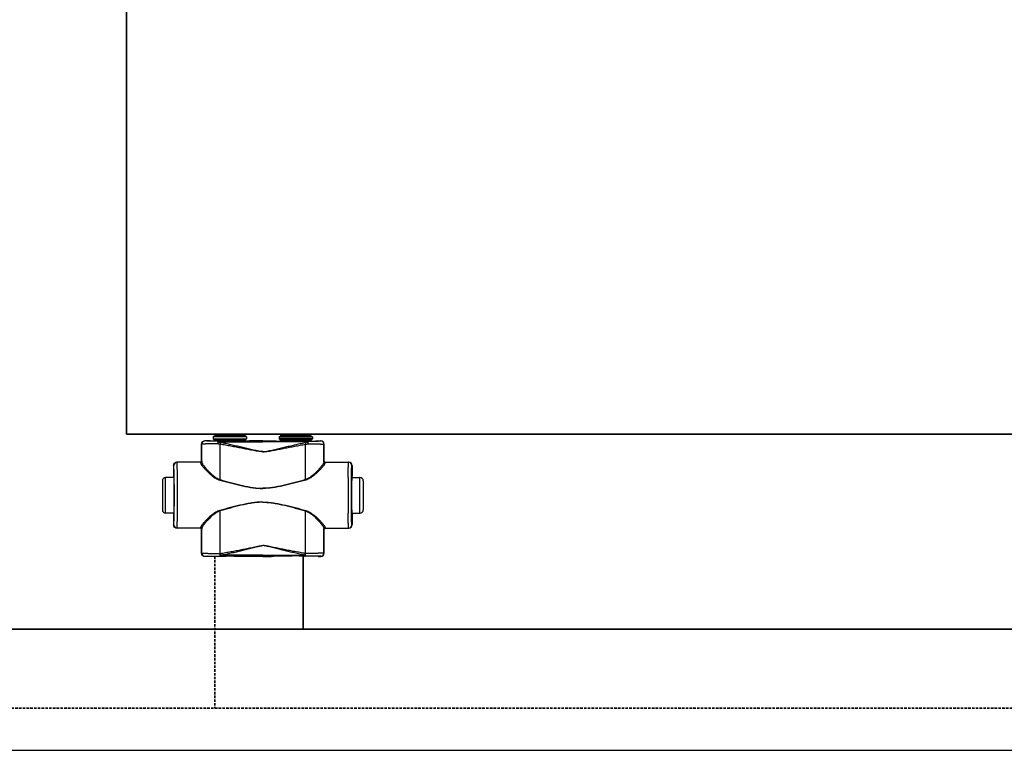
# Model space of a CAD drawing. Header units: millimetres. Extents: x -727 to 69715, y -15705 to 98123.
# Tile 218 of 256: x 48564 to 49311, y -15705 to -15151. Entities that reach past the tile are written whole.
import ezdxf

# ---------------------------------------------------------------- set-up
doc = ezdxf.new("R2010")
doc.units = ezdxf.units.MM
doc.linetypes.add('VERDECKT', pattern=[9.525, 6.35, -3.175])
for name, color, linetype, lineweight in [('UT_POTRUBI - PŘÍVOD', 1, 'Continuous', 35), ('UT_SCHÉMA_PŘÍVOD', 10, 'Continuous', 35), ('UT_SCHÉMA_ZPÁTEČKA', 172, 'VERDECKT', 35), ('UT_ZAŘÍZENÍ - OT', 3, 'Continuous', 35)]:
    doc.layers.add(name, color=color, linetype=linetype, lineweight=lineweight)

msp = doc.modelspace()

# ---------------------------------------------------------------- linework, layer by layer
at = {"color": 0, "linetype": 'Continuous'}
for p, q in [((48710.9, -15466.76), (48710.6, -15467.06)), ((48735.8, -15467.06), (48710.6, -15467.06)), ((48710.6, -15467.06), (48710.6, -15468.46)), ((48735.5, -15466.76), (48710.9, -15466.76)), ((48734.7, -15465.96), (48711.7, -15465.96)), ((48711.7, -15465.96), (48711.7, -15466.66)), ((48734.7, -15466.66), (48711.7, -15466.66)), ((48733.6, -15464.86), (48712.8, -15464.86)), ((48734.7, -15465.96), (48734.7, -15466.66)), ((48735.5, -15466.76), (48735.8, -15467.06)), ((48735.8, -15467.06), (48735.8, -15468.46)), ((48760.9, -15466.76), (48760.6, -15467.06)), ((48760.6, -15467.06), (48785.8, -15467.06)), ((48760.6, -15467.06), (48760.6, -15468.46)), ((48760.9, -15466.76), (48785.5, -15466.76)), ((48761.7, -15465.96), (48761.7, -15466.66)), ((48761.7, -15465.96), (48784.7, -15465.96)), ((48761.7, -15466.66), (48784.7, -15466.66)), ((48762.8, -15464.86), (48783.6, -15464.86)), ((48784.7, -15465.96), (48784.7, -15466.66)), ((48785.5, -15466.76), (48785.8, -15467.06)), ((48785.8, -15467.06), (48785.8, -15468.46)), ((48701.82, -15472.58), (48701.7, -15472.46)), ((48701.7, -15485.46), (48701.7, -15472.46)), ((48704.32, -15470.08), (48704.2, -15469.96)), ((48705.85, -15469.96), (48704.2, -15469.96)), ((48706.2, -15470.07), (48705.85, -15469.96)), ((48710.6, -15468.46), (48711.55, -15469.42)), ((48710.6, -15468.46), (48735.8, -15468.46)), ((48711.55, -15469.42), (48734.84, -15469.42)), ((48711.7, -15469.77), (48734.7, -15469.77)), ((48711.7, -15469.77), (48711.7, -15470.13)), ((48719.34, -15470.15), (48714.49, -15470.15)), ((48714.49, -15470.85), (48714.49, -15470.15)), ((48714.49, -15470.85), (48748.2, -15470.85)), ((48748.2, -15470.15), (48727.05, -15470.15)), ((48734.7, -15469.77), (48734.7, -15470.13)), ((48735.8, -15468.46), (48734.84, -15469.42)), ((48741.95, -15469.96), (48740.2, -15470.07)), ((48748.2, -15469.96), (48741.95, -15469.96)), ((48748.2, -15469.96), (48754.45, -15469.96)), ((48748.2, -15470.15), (48769.34, -15470.15)), ((48781.9, -15470.85), (48748.2, -15470.85)), ((48754.45, -15469.96), (48756.2, -15470.07)), ((48785.8, -15468.46), (48760.6, -15468.46)), ((48760.6, -15468.46), (48761.55, -15469.42)), ((48784.84, -15469.42), (48761.55, -15469.42)), ((48784.7, -15469.77), (48761.7, -15469.77)), ((48761.7, -15469.77), (48761.7, -15470.13)), ((48777.05, -15470.15), (48781.9, -15470.15)), ((48781.9, -15470.85), (48781.9, -15470.15)), ((48784.7, -15469.77), (48784.7, -15470.13)), ((48785.8, -15468.46), (48784.84, -15469.42)), ((48790.2, -15470.07), (48790.54, -15469.96)), ((48790.54, -15469.96), (48792.2, -15469.96)), ((48792.07, -15470.08), (48792.2, -15469.96)), ((48794.57, -15472.58), (48794.7, -15472.46)), ((48794.7, -15485.46), (48794.7, -15472.46)), ((48680.71, -15488.76), (48680.5, -15488.76)), ((48680.5, -15488.76), (48680.5, -15496.91)), ((48701, -15486.26), (48683, -15486.26)), ((48701.7, -15485.46), (48701.8, -15485.46)), ((48794.7, -15485.46), (48794.59, -15485.46)), ((48795.39, -15486.26), (48813.4, -15486.26)), ((48815.69, -15488.76), (48815.9, -15488.76)), ((48815.9, -15488.76), (48815.9, -15496.91)), ((48680.5, -15496.91), (48680.71, -15497.26)), ((48680.89, -15497.28), (48680.89, -15497.26)), ((48815.5, -15497.28), (48815.5, -15497.26)), ((48815.9, -15496.91), (48815.69, -15497.26)), ((48672, -15500.26), (48672, -15522.26)), ((48680.74, -15497.76), (48674.5, -15497.76)), ((48674.5, -15524.76), (48674.5, -15497.76)), ((48815.65, -15497.76), (48821.9, -15497.76)), ((48821.9, -15524.76), (48821.9, -15497.76)), ((48824.4, -15500.26), (48824.4, -15522.26)), ((48680.74, -15524.76), (48674.5, -15524.76)), ((48680.71, -15525.26), (48680.5, -15525.61)), ((48680.5, -15525.61), (48680.5, -15533.76)), ((48680.89, -15525.26), (48680.89, -15525.25)), ((48815.5, -15525.26), (48815.5, -15525.25)), ((48815.65, -15524.76), (48821.9, -15524.76)), ((48815.69, -15525.26), (48815.9, -15525.61)), ((48815.9, -15525.61), (48815.9, -15533.76)), ((48680.5, -15533.76), (48680.71, -15533.76)), ((48815.9, -15533.76), (48815.69, -15533.76)), ((48701, -15536.26), (48683, -15536.26)), ((48701.8, -15537.06), (48701.7, -15537.06)), ((48701.7, -15555.16), (48701.7, -15537.06)), ((48794.59, -15537.06), (48794.7, -15537.06)), ((48794.7, -15555.16), (48794.7, -15537.06)), ((48795.39, -15536.26), (48813.4, -15536.26)), ((48701.7, -15555.16), (48701.81, -15555.04)), ((48715.74, -15555.42), (48715.92, -15555.41)), ((48748.2, -15556.72), (48716.24, -15556.72)), ((48716.24, -15557.47), (48716.24, -15556.72)), ((48748.2, -15556.72), (48780.15, -15556.72)), ((48780.15, -15557.47), (48780.15, -15556.72)), ((48780.65, -15555.42), (48780.47, -15555.41)), ((48794.7, -15555.16), (48794.58, -15555.04)), ((48704.2, -15557.66), (48704.31, -15557.54)), ((48705.85, -15557.66), (48704.2, -15557.66)), ((48706.2, -15557.56), (48705.85, -15557.66)), ((48716.06, -15557.47), (48716.24, -15557.47)), ((48716.24, -15557.47), (48717.5, -15557.47)), ((48728.89, -15557.47), (48748.2, -15557.47)), ((48741.95, -15557.66), (48740.2, -15557.56)), ((48748.2, -15557.66), (48741.95, -15557.66)), ((48767.5, -15557.47), (48748.2, -15557.47)), ((48748.2, -15557.66), (48754.45, -15557.66)), ((48754.45, -15557.66), (48756.2, -15557.56)), ((48780.15, -15557.47), (48778.89, -15557.47)), ((48780.33, -15557.47), (48780.15, -15557.47)), ((48790.2, -15557.56), (48790.54, -15557.66)), ((48790.54, -15557.66), (48792.2, -15557.66)), ((48792.2, -15557.66), (48792.08, -15557.54))]:
    msp.add_line(p, q, dxfattribs=at)
msp.add_line((-727.45, -15704.69), (68024.28, -15704.69))
for centre, radius, start, end in [((48712.8, -15465.96), 1.1, 90, 180), ((48712.8, -15466.66), 1.1, 180, 185.21872), ((48733.6, -15465.96), 1.1, 0, 90), ((48733.6, -15466.66), 1.1, 354.78128, 0), ((48762.8, -15465.96), 1.1, 90, 180), ((48762.8, -15466.66), 1.1, 180, 185.21872), ((48783.6, -15465.96), 1.1, 0, 90), ((48783.6, -15466.66), 1.1, 354.78128, 0), ((48704.32, -15472.58), 2.5, 90.00246, 179.99754), ((48711.2, -15469.77), 0.5, 0, 45), ((48735.2, -15469.77), 0.5, 135, 180), ((48761.2, -15469.77), 0.5, 0, 45), ((48785.2, -15469.77), 0.5, 135, 180), ((48792.07, -15472.58), 2.5, 0.00246, 89.99754), ((48683.21, -15488.76), 2.5, 90.00225, 180.00111), ((48701, -15485.46), 0.8, 270.0036, 359.99724), ((48795.39, -15485.46), 0.8, 180.00276, 269.9964), ((48813.19, -15488.76), 2.5, 359.99889, 89.99775), ((48674.5, -15500.26), 2.5, 90, 180), ((46241.03, -15511.26), 2442.41, 359.68325, 0.31675), ((51255.36, -15511.26), 2442.41, 179.68325, 180.31675), ((48821.9, -15500.26), 2.5, 0, 90), ((48674.5, -15522.26), 2.5, 180, 270), ((48821.9, -15522.26), 2.5, 270, 0), ((48683.21, -15533.76), 2.5, 179.99889, 269.99775), ((48813.19, -15533.76), 2.5, 270.00225, 0.00111), ((48701, -15537.06), 0.8, 0.00276, 89.9964), ((48795.39, -15537.06), 0.8, 90.0036, 179.99724), ((48704.31, -15555.04), 2.5, 180.00246, 269.99754), ((48792.08, -15555.04), 2.5, 270.00246, 359.99754)]:
    msp.add_arc(centre, radius, start, end, dxfattribs=at)
at = {"color": 0, "linetype": 'Continuous', "extrusion": (0, 0, -1)}
for centre, major_axis, ratio, start_param, end_param in [((48704.2, -15472.46), (-1.77, 1.77), 0.999973, -0.785384, 0.785384), ((48723.2, -15470.07), (-17, 0), 0.005236, 4.941076, 6.283185), ((48723.2, -15470.07), (-17, 0), 0.005236, 3.141593, 4.483702), ((48683, -15488.76), (-2.5, 0), 0.999945, 0, 1.570796), ((48700.9, -15485.46), (-0.8, 0), 0.999986, -3.141593, -1.659157), ((48680.71, -15511.26), (0, 14), 0.010472, 0, 3.141593), ((48683, -15533.76), (-2.5, 0), 0.999945, -1.570796, 0), ((48700.9, -15537.06), (0.8, 0), 0.999986, -1.395381, 0), ((48704.2, -15555.16), (1.77, 1.77), 0.999973, -3.926977, -2.356208), ((48723.2, -15557.56), (-17, 0), 0.005236, 0, 1.229157), ((48723.2, -15557.56), (-17, 0), 0.005236, 1.912436, 3.141593)]:
    msp.add_ellipse(centre, major_axis=major_axis, ratio=ratio, start_param=start_param, end_param=end_param, dxfattribs=at)
at = {"color": 0, "linetype": 'Continuous'}
for centre, major_axis, ratio, start_param, end_param in [((48773.2, -15470.07), (17, 0), 0.005236, 3.141593, 4.483702), ((48773.2, -15470.07), (17, 0), 0.005236, 4.941076, 6.283185), ((48792.2, -15472.46), (1.77, 1.77), 0.999973, -0.785384, 0.785384), ((48795.5, -15485.46), (0.8, 0), 0.999986, -3.141593, -1.659157), ((48813.4, -15488.76), (2.5, 0), 0.999945, 0, 1.570796), ((48815.69, -15511.26), (0, 14), 0.010472, 0, 3.141593), ((48813.4, -15533.76), (2.5, 0), 0.999945, -1.570796, 0), ((48795.5, -15537.06), (-0.8, 0), 0.999986, -1.395381, 0), ((48792.2, -15555.16), (-1.77, 1.77), 0.999973, -3.926977, -2.356208), ((48773.2, -15557.56), (17, 0), 0.005236, 1.912436, 3.141593), ((48773.2, -15557.56), (17, 0), 0.005236, 0, 1.229157)]:
    msp.add_ellipse(centre, major_axis=major_axis, ratio=ratio, start_param=start_param, end_param=end_param, dxfattribs=at)
for points, knots in [([(48713.88, -15472.27), (48713.05, -15472.28), (48711.44, -15472.29), (48709.47, -15472.31), (48708.01, -15472.33), (48707, -15472.34), (48706.07, -15472.36), (48705.22, -15472.38), (48704.46, -15472.4), (48703.79, -15472.42), (48703.21, -15472.45), (48702.79, -15472.47), (48702.5, -15472.49), (48702.33, -15472.5), (48702.18, -15472.51), (48702.05, -15472.53), (48701.96, -15472.54), (48701.89, -15472.55), (48701.84, -15472.57), (48701.82, -15472.58), (48701.82, -15472.58)], [0, 0, 0, 0, 0.207034, 0.39928, 0.488214, 0.57154, 0.648707, 0.71921, 0.782588, 0.838437, 0.886403, 0.926186, 0.942933, 0.957549, 0.970012, 0.98031, 0.988432, 0.994377, 0.998178, 1, 1, 1, 1]), ([(48701.83, -15486), (48701.83, -15484.88), (48701.82, -15480.41), (48701.82, -15475.93), (48701.82, -15472.58)], [0, 0, 0, 0, 0.250733, 1, 1, 1, 1]), ([(48714.49, -15470.15), (48713.79, -15470.15), (48712.43, -15470.15), (48710.77, -15470.15), (48709.53, -15470.14), (48708.69, -15470.14), (48707.9, -15470.13), (48707.19, -15470.13), (48706.54, -15470.12), (48705.98, -15470.12), (48705.49, -15470.11), (48705.14, -15470.11), (48704.9, -15470.1), (48704.75, -15470.1), (48704.62, -15470.1), (48704.52, -15470.1), (48704.44, -15470.09), (48704.4, -15470.09), (48704.37, -15470.09), (48704.35, -15470.09), (48704.33, -15470.09), (48704.32, -15470.09), (48704.32, -15470.09), (48704.32, -15470.08)], [0, 0, 0, 0, 0.207653, 0.400343, 0.489423, 0.572844, 0.650059, 0.720565, 0.783909, 0.839692, 0.887568, 0.927242, 0.943927, 0.958477, 0.970869, 0.981088, 0.989117, 0.992306, 0.994945, 0.997032, 0.998568, 0.999554, 1, 1, 1, 1]), ([(48714.49, -15470.15), (48714.41, -15470.16), (48714.3, -15470.27), (48714.23, -15470.4), (48714.16, -15470.55), (48714.08, -15470.78), (48714.01, -15471.09), (48713.95, -15471.45), (48713.9, -15471.85), (48713.88, -15472.13), (48713.88, -15472.27)], [0, 0, 0, 0, 0.117156, 0.161001, 0.211236, 0.330442, 0.472834, 0.634922, 0.812344, 1, 1, 1, 1]), ([(48714.49, -15470.85), (48714.37, -15471.06), (48714.14, -15471.52), (48713.96, -15472.01), (48713.88, -15472.27)], [0, 0, 0, 0, 0.464895, 1, 1, 1, 1]), ([(48715.74, -15472.63), (48715.58, -15472.61), (48714.96, -15472.51), (48714.34, -15472.38), (48713.88, -15472.27)], [0, 0, 0, 0, 0.252579, 1, 1, 1, 1]), ([(48716.07, -15471.29), (48715.93, -15471.27), (48715.4, -15471.15), (48714.88, -15470.99), (48714.49, -15470.85)], [0, 0, 0, 0, 0.253704, 1, 1, 1, 1]), ([(48716.07, -15471.29), (48716, -15471.5), (48715.88, -15471.94), (48715.79, -15472.39), (48715.74, -15472.63)], [0, 0, 0, 0, 0.464569, 1, 1, 1, 1]), ([(48748.2, -15478.27), (48748.2, -15478.27), (48747.51, -15478.27), (48746.13, -15478.19), (48744.08, -15477.91), (48742.04, -15477.56), (48739.33, -15477.06), (48735.95, -15476.39), (48731.9, -15475.6), (48727.86, -15474.81), (48723.82, -15474.05), (48719.78, -15473.32), (48717.09, -15472.86), (48715.74, -15472.63)], [0.5000015, 0.5000015, 0.5000015, 0.5000015, 0.500002, 0.5313979, 0.5627848, 0.5941575, 0.6255147, 0.6881766, 0.7507583, 0.8132458, 0.8756245, 0.9378805, 1, 1, 1, 1]), ([(48715.76, -15499.41), (48715.76, -15497.17), (48715.75, -15488.24), (48715.75, -15479.32), (48715.74, -15472.63)], [0, 0, 0, 0, 0.250952, 1, 1, 1, 1]), ([(48748.2, -15478.09), (48748.2, -15478.09), (48747.85, -15478.09), (48747.16, -15478.07), (48745.79, -15477.93), (48744.09, -15477.65), (48742.06, -15477.23), (48740.05, -15476.77), (48738.04, -15476.3), (48735.37, -15475.66), (48732.04, -15474.86), (48728.04, -15473.92), (48724.05, -15473), (48720.06, -15472.12), (48717.4, -15471.57), (48716.07, -15471.29)], [0.499995, 0.499995, 0.499995, 0.499995, 0.4999958, 0.5157333, 0.5314718, 0.5629204, 0.5943483, 0.6257534, 0.6571339, 0.6884877, 0.7511054, 0.813586, 0.8759088, 0.9380534, 1, 1, 1, 1]), ([(48727.05, -15470.15), (48726.41, -15470.15), (48725.13, -15470.18), (48723.2, -15470.2), (48721.26, -15470.18), (48719.98, -15470.15), (48719.34, -15470.15)], [0, 0, 0, 0, 0.248355, 0.5, 0.751645, 1, 1, 1, 1]), ([(48748.2, -15478.09), (48748.2, -15478.09), (48748.54, -15478.09), (48749.23, -15478.07), (48750.6, -15477.93), (48752.3, -15477.65), (48754.33, -15477.23), (48756.34, -15476.77), (48758.35, -15476.3), (48761.02, -15475.66), (48764.35, -15474.86), (48768.35, -15473.92), (48772.34, -15473), (48776.33, -15472.12), (48778.99, -15471.57), (48780.32, -15471.29)], [0.499995, 0.499995, 0.499995, 0.499995, 0.4999958, 0.5157333, 0.5314718, 0.5629204, 0.5943483, 0.6257534, 0.6571339, 0.6884877, 0.7511054, 0.813586, 0.8759088, 0.9380534, 1, 1, 1, 1]), ([(48748.2, -15478.27), (48748.2, -15478.27), (48748.89, -15478.27), (48750.27, -15478.19), (48752.32, -15477.91), (48754.35, -15477.56), (48757.06, -15477.06), (48760.44, -15476.39), (48764.49, -15475.6), (48768.53, -15474.81), (48772.57, -15474.05), (48776.61, -15473.32), (48779.3, -15472.86), (48780.65, -15472.63)], [0.5000015, 0.5000015, 0.5000015, 0.5000015, 0.500002, 0.5313979, 0.5627848, 0.5941575, 0.6255147, 0.6881766, 0.7507583, 0.8132458, 0.8756245, 0.9378805, 1, 1, 1, 1]), ([(48769.34, -15470.15), (48769.98, -15470.15), (48771.26, -15470.18), (48773.2, -15470.2), (48775.13, -15470.18), (48776.41, -15470.15), (48777.05, -15470.15)], [0, 0, 0, 0, 0.248355, 0.5, 0.751645, 1, 1, 1, 1]), ([(48780.32, -15471.29), (48780.46, -15471.27), (48780.99, -15471.15), (48781.51, -15470.99), (48781.9, -15470.85)], [0, 0, 0, 0, 0.253704, 1, 1, 1, 1]), ([(48780.32, -15471.29), (48780.39, -15471.5), (48780.51, -15471.94), (48780.6, -15472.39), (48780.65, -15472.63)], [0, 0, 0, 0, 0.464569, 1, 1, 1, 1]), ([(48780.63, -15499.41), (48780.63, -15497.17), (48780.64, -15488.24), (48780.64, -15479.32), (48780.65, -15472.63)], [0, 0, 0, 0, 0.250952, 1, 1, 1, 1]), ([(48780.65, -15472.63), (48780.81, -15472.61), (48781.43, -15472.51), (48782.05, -15472.38), (48782.51, -15472.27)], [0, 0, 0, 0, 0.252579, 1, 1, 1, 1]), ([(48781.9, -15470.15), (48782.6, -15470.15), (48783.96, -15470.15), (48785.62, -15470.15), (48786.86, -15470.14), (48787.71, -15470.14), (48788.49, -15470.13), (48789.21, -15470.13), (48789.85, -15470.12), (48790.42, -15470.12), (48790.9, -15470.11), (48791.26, -15470.11), (48791.5, -15470.1), (48791.64, -15470.1), (48791.77, -15470.1), (48791.87, -15470.1), (48791.95, -15470.09), (48791.99, -15470.09), (48792.02, -15470.09), (48792.04, -15470.09), (48792.06, -15470.09), (48792.07, -15470.09), (48792.07, -15470.09), (48792.07, -15470.08)], [0, 0, 0, 0, 0.207653, 0.400343, 0.489423, 0.572844, 0.650059, 0.720565, 0.783909, 0.839692, 0.887568, 0.927242, 0.943927, 0.958477, 0.970869, 0.981088, 0.989117, 0.992306, 0.994945, 0.997032, 0.998568, 0.999554, 1, 1, 1, 1]), ([(48781.9, -15470.15), (48781.99, -15470.16), (48782.09, -15470.27), (48782.17, -15470.4), (48782.23, -15470.55), (48782.31, -15470.78), (48782.39, -15471.09), (48782.45, -15471.45), (48782.49, -15471.85), (48782.51, -15472.13), (48782.51, -15472.27)], [0, 0, 0, 0, 0.117156, 0.161001, 0.211236, 0.330442, 0.472834, 0.634922, 0.812344, 1, 1, 1, 1]), ([(48781.9, -15470.85), (48782.02, -15471.06), (48782.25, -15471.52), (48782.43, -15472.01), (48782.51, -15472.27)], [0, 0, 0, 0, 0.464895, 1, 1, 1, 1]), ([(48782.51, -15472.27), (48783.35, -15472.28), (48784.95, -15472.29), (48786.92, -15472.31), (48788.38, -15472.33), (48789.39, -15472.34), (48790.32, -15472.36), (48791.17, -15472.38), (48791.93, -15472.4), (48792.6, -15472.42), (48793.18, -15472.45), (48793.6, -15472.47), (48793.89, -15472.49), (48794.06, -15472.5), (48794.21, -15472.51), (48794.34, -15472.53), (48794.43, -15472.54), (48794.51, -15472.55), (48794.55, -15472.57), (48794.57, -15472.58), (48794.57, -15472.58)], [0, 0, 0, 0, 0.207034, 0.39928, 0.488214, 0.57154, 0.648707, 0.71921, 0.782588, 0.838437, 0.886403, 0.926186, 0.942933, 0.957549, 0.970012, 0.98031, 0.988432, 0.994377, 0.998178, 1, 1, 1, 1]), ([(48794.56, -15486), (48794.56, -15484.88), (48794.57, -15480.41), (48794.57, -15475.93), (48794.57, -15472.58)], [0, 0, 0, 0, 0.250733, 1, 1, 1, 1]), ([(48680.89, -15497.26), (48680.88, -15496.63), (48680.87, -15495.44), (48680.86, -15494), (48680.84, -15492.94), (48680.83, -15492.24), (48680.82, -15491.6), (48680.81, -15491.02), (48680.8, -15490.5), (48680.78, -15490.05), (48680.77, -15489.67), (48680.76, -15489.39), (48680.75, -15489.2), (48680.75, -15489.09), (48680.74, -15488.99), (48680.73, -15488.91), (48680.73, -15488.85), (48680.72, -15488.8), (48680.71, -15488.78), (48680.71, -15488.76), (48680.71, -15488.76)], [0, 0, 0, 0, 0.221931, 0.420259, 0.509783, 0.592499, 0.668149, 0.736495, 0.797321, 0.850436, 0.895675, 0.932895, 0.948462, 0.961984, 0.973451, 0.982856, 0.990196, 0.99547, 0.998697, 1, 1, 1, 1]), ([(48683.4, -15497.76), (48683.4, -15496.92), (48683.39, -15495.32), (48683.37, -15493.39), (48683.36, -15491.97), (48683.34, -15491.02), (48683.33, -15490.14), (48683.32, -15489.35), (48683.31, -15488.65), (48683.29, -15488.03), (48683.28, -15487.5), (48683.27, -15487.12), (48683.26, -15486.87), (48683.25, -15486.71), (48683.24, -15486.57), (48683.24, -15486.47), (48683.23, -15486.38), (48683.22, -15486.32), (48683.22, -15486.28), (48683.21, -15486.27), (48683.21, -15486.26), (48683.21, -15486.26)], [0, 0, 0, 0, 0.218984, 0.416191, 0.505653, 0.588551, 0.664564, 0.733396, 0.794781, 0.848478, 0.894279, 0.932006, 0.947796, 0.961515, 0.973152, 0.982695, 0.990138, 0.995479, 0.998726, 0.999584, 1, 1, 1, 1]), ([(48701, -15486.26), (48701, -15486.26), (48701, -15486.27), (48701, -15486.27), (48701.01, -15486.28), (48701.01, -15486.3), (48701.01, -15486.34), (48701.01, -15486.4), (48701.02, -15486.47), (48701.02, -15486.56), (48701.02, -15486.66), (48701.03, -15486.74), (48701.03, -15486.78)], [0, 0, 0, 0, 0.005122, 0.017304, 0.037118, 0.064661, 0.143035, 0.252499, 0.393016, 0.564526, 0.766907, 1, 1, 1, 1]), ([(48701.83, -15486), (48701.83, -15486.1), (48701.79, -15486.31), (48701.61, -15486.57), (48701.34, -15486.74), (48701.13, -15486.78), (48701.03, -15486.78)], [0, 0, 0, 0, 0.247572, 0.496581, 0.747591, 1, 1, 1, 1]), ([(48701.03, -15486.78), (48701.03, -15486.85), (48701.05, -15486.99), (48701.12, -15487.21), (48701.23, -15487.46), (48701.44, -15487.84), (48701.8, -15488.39), (48702.33, -15489.09), (48702.97, -15489.88), (48704.01, -15491.06), (48705.51, -15492.64), (48707.55, -15494.6), (48709.46, -15496.25), (48711.16, -15497.51), (48713.02, -15498.72), (48714.56, -15499.44), (48715.65, -15499.74)], [0, 0, 0, 0, 0.009694, 0.02127, 0.034861, 0.050494, 0.087694, 0.13227, 0.183417, 0.240322, 0.368483, 0.511765, 0.666448, 0.747227, 0.829948, 1, 1, 1, 1]), ([(48701.8, -15485.46), (48701.8, -15485.46), (48701.8, -15485.47), (48701.8, -15485.47), (48701.81, -15485.48), (48701.81, -15485.5), (48701.81, -15485.54), (48701.81, -15485.6), (48701.82, -15485.68), (48701.82, -15485.77), (48701.82, -15485.88), (48701.83, -15485.96), (48701.83, -15486)], [0, 0, 0, 0, 0.005057, 0.017214, 0.037015, 0.06455, 0.142921, 0.252392, 0.392925, 0.564459, 0.766871, 1, 1, 1, 1]), ([(48701.83, -15486), (48701.83, -15486.07), (48701.85, -15486.21), (48701.92, -15486.44), (48702.02, -15486.7), (48702.22, -15487.11), (48702.56, -15487.67), (48703.06, -15488.4), (48703.66, -15489.2), (48704.64, -15490.42), (48706.05, -15492.04), (48707.98, -15494.06), (48709.8, -15495.75), (48711.42, -15497.06), (48713.19, -15498.32), (48714.69, -15499.1), (48715.76, -15499.41)], [0, 0, 0, 0, 0.010286, 0.022433, 0.036551, 0.052653, 0.090607, 0.135698, 0.187142, 0.244158, 0.372094, 0.514728, 0.6685, 0.748767, 0.830965, 1, 1, 1, 1]), ([(48794.56, -15486), (48794.56, -15486.07), (48794.54, -15486.21), (48794.47, -15486.44), (48794.37, -15486.7), (48794.17, -15487.11), (48793.84, -15487.67), (48793.34, -15488.4), (48792.73, -15489.2), (48791.75, -15490.42), (48790.34, -15492.04), (48788.41, -15494.06), (48786.59, -15495.75), (48784.98, -15497.06), (48783.2, -15498.32), (48781.7, -15499.1), (48780.63, -15499.41)], [0, 0, 0, 0, 0.010286, 0.022433, 0.036551, 0.052653, 0.090607, 0.135698, 0.187142, 0.244158, 0.372094, 0.514728, 0.6685, 0.748767, 0.830965, 1, 1, 1, 1]), ([(48795.36, -15486.78), (48795.36, -15486.85), (48795.34, -15486.99), (48795.27, -15487.21), (48795.16, -15487.46), (48794.95, -15487.84), (48794.59, -15488.39), (48794.06, -15489.09), (48793.42, -15489.88), (48792.38, -15491.06), (48790.88, -15492.64), (48788.84, -15494.6), (48786.93, -15496.25), (48785.23, -15497.51), (48783.37, -15498.72), (48781.83, -15499.44), (48780.74, -15499.74)], [0, 0, 0, 0, 0.009694, 0.02127, 0.034861, 0.050494, 0.087694, 0.13227, 0.183417, 0.240322, 0.368483, 0.511765, 0.666448, 0.747227, 0.829948, 1, 1, 1, 1]), ([(48794.59, -15485.46), (48794.59, -15485.46), (48794.59, -15485.47), (48794.59, -15485.47), (48794.59, -15485.48), (48794.58, -15485.5), (48794.58, -15485.54), (48794.58, -15485.6), (48794.57, -15485.68), (48794.57, -15485.77), (48794.57, -15485.88), (48794.56, -15485.96), (48794.56, -15486)], [0, 0, 0, 0, 0.005057, 0.017214, 0.037015, 0.06455, 0.142921, 0.252392, 0.392925, 0.564459, 0.766871, 1, 1, 1, 1]), ([(48794.56, -15486), (48794.56, -15486.1), (48794.61, -15486.31), (48794.78, -15486.57), (48795.05, -15486.74), (48795.26, -15486.78), (48795.36, -15486.78)], [0, 0, 0, 0, 0.247572, 0.496581, 0.747591, 1, 1, 1, 1]), ([(48795.39, -15486.26), (48795.39, -15486.26), (48795.39, -15486.27), (48795.39, -15486.27), (48795.39, -15486.28), (48795.38, -15486.3), (48795.38, -15486.34), (48795.38, -15486.4), (48795.37, -15486.47), (48795.37, -15486.56), (48795.37, -15486.66), (48795.36, -15486.74), (48795.36, -15486.78)], [0, 0, 0, 0, 0.005122, 0.017304, 0.037118, 0.064661, 0.143035, 0.252499, 0.393016, 0.564526, 0.766907, 1, 1, 1, 1]), ([(48812.99, -15497.76), (48812.99, -15496.92), (48813, -15495.32), (48813.02, -15493.39), (48813.04, -15491.97), (48813.05, -15491.02), (48813.06, -15490.14), (48813.07, -15489.35), (48813.09, -15488.65), (48813.1, -15488.03), (48813.11, -15487.5), (48813.12, -15487.12), (48813.13, -15486.87), (48813.14, -15486.71), (48813.15, -15486.57), (48813.16, -15486.47), (48813.16, -15486.38), (48813.17, -15486.32), (48813.18, -15486.28), (48813.18, -15486.27), (48813.18, -15486.26), (48813.19, -15486.26)], [0, 0, 0, 0, 0.218984, 0.416191, 0.505653, 0.588551, 0.664564, 0.733396, 0.794781, 0.848478, 0.894279, 0.932006, 0.947796, 0.961515, 0.973152, 0.982695, 0.990138, 0.995479, 0.998726, 0.999584, 1, 1, 1, 1]), ([(48815.5, -15497.26), (48815.51, -15496.63), (48815.52, -15495.44), (48815.53, -15494), (48815.55, -15492.94), (48815.56, -15492.24), (48815.57, -15491.6), (48815.58, -15491.02), (48815.59, -15490.5), (48815.61, -15490.05), (48815.62, -15489.67), (48815.63, -15489.39), (48815.64, -15489.2), (48815.65, -15489.09), (48815.65, -15488.99), (48815.66, -15488.91), (48815.66, -15488.85), (48815.67, -15488.8), (48815.68, -15488.78), (48815.68, -15488.76), (48815.69, -15488.76)], [0, 0, 0, 0, 0.221931, 0.420259, 0.509783, 0.592499, 0.668149, 0.736495, 0.797321, 0.850436, 0.895675, 0.932895, 0.948462, 0.961984, 0.973451, 0.982856, 0.990196, 0.99547, 0.998697, 1, 1, 1, 1]), ([(48680.89, -15525.25), (48680.91, -15523.06), (48680.93, -15518.39), (48680.95, -15511.26), (48680.93, -15504.13), (48680.91, -15499.47), (48680.89, -15497.28)], [0, 0, 0, 0, 0.235226, 0.499987, 0.764754, 1, 1, 1, 1]), ([(48815.5, -15525.25), (48815.48, -15523.06), (48815.46, -15518.39), (48815.45, -15511.26), (48815.46, -15504.13), (48815.48, -15499.47), (48815.5, -15497.28)], [0, 0, 0, 0, 0.235226, 0.499987, 0.764754, 1, 1, 1, 1]), ([(48715.76, -15499.41), (48715.75, -15499.44), (48715.72, -15499.55), (48715.68, -15499.66), (48715.65, -15499.74)], [0, 0, 0, 0, 0.258378, 1, 1, 1, 1]), ([(48715.65, -15499.74), (48718.32, -15500.45), (48722.32, -15501.53), (48727.68, -15502.9), (48731.72, -15503.87), (48735.78, -15504.75), (48739.89, -15505.48), (48743.34, -15505.89), (48746.11, -15506.07), (48747.5, -15506.1), (48748.2, -15506.1), (48748.2, -15506.1)], [0, 0, 0, 0, 0.1245061, 0.1869228, 0.2494269, 0.3120016, 0.3746311, 0.4372993, 0.4686472, 0.4999998, 0.5, 0.5, 0.5, 0.5]), ([(48715.76, -15499.41), (48718.41, -15500.14), (48722.4, -15501.25), (48727.73, -15502.66), (48731.76, -15503.66), (48735.81, -15504.56), (48739.9, -15505.31), (48743.34, -15505.74), (48746.11, -15505.92), (48747.5, -15505.95), (48748.2, -15505.95), (48748.2, -15505.95)], [0, 0, 0, 0, 0.1244767, 0.1868883, 0.2493924, 0.3119715, 0.3746087, 0.437287, 0.4686409, 0.4999998, 0.5, 0.5, 0.5, 0.5]), ([(48780.63, -15499.41), (48777.98, -15500.14), (48774, -15501.25), (48768.66, -15502.66), (48764.63, -15503.66), (48760.58, -15504.56), (48756.49, -15505.31), (48753.05, -15505.74), (48750.28, -15505.92), (48748.89, -15505.95), (48748.2, -15505.95), (48748.2, -15505.95)], [0, 0, 0, 0, 0.1244767, 0.1868883, 0.2493924, 0.3119715, 0.3746087, 0.437287, 0.4686409, 0.4999998, 0.5, 0.5, 0.5, 0.5]), ([(48780.74, -15499.74), (48778.07, -15500.45), (48774.07, -15501.53), (48768.71, -15502.9), (48764.67, -15503.87), (48760.61, -15504.75), (48756.5, -15505.48), (48753.05, -15505.89), (48750.28, -15506.07), (48748.89, -15506.1), (48748.2, -15506.1), (48748.2, -15506.1)], [0, 0, 0, 0, 0.1245061, 0.1869228, 0.2494269, 0.3120016, 0.3746311, 0.4372993, 0.4686472, 0.4999998, 0.5, 0.5, 0.5, 0.5]), ([(48780.63, -15499.41), (48780.64, -15499.44), (48780.67, -15499.55), (48780.71, -15499.66), (48780.74, -15499.74)], [0, 0, 0, 0, 0.258378, 1, 1, 1, 1]), ([(48748.2, -15516.43), (48746.81, -15516.43), (48744.03, -15516.55), (48739.89, -15517.05), (48735.78, -15517.77), (48731.72, -15518.65), (48727.68, -15519.63), (48722.32, -15520.99), (48718.32, -15522.07), (48715.65, -15522.79)], [0.5, 0.5, 0.5, 0.5, 0.5626889, 0.6253582, 0.6879892, 0.7505657, 0.8130716, 0.8754902, 1, 1, 1, 1]), ([(48748.2, -15516.58), (48746.81, -15516.58), (48744.03, -15516.7), (48739.9, -15517.21), (48735.81, -15517.96), (48731.76, -15518.87), (48727.73, -15519.87), (48722.4, -15521.28), (48718.41, -15522.38), (48715.76, -15523.12)], [0.5, 0.5, 0.5, 0.5, 0.5627005, 0.6253799, 0.6880187, 0.7505997, 0.8131057, 0.8755193, 1, 1, 1, 1]), ([(48748.2, -15516.43), (48749.59, -15516.43), (48752.36, -15516.55), (48756.5, -15517.05), (48760.61, -15517.77), (48764.67, -15518.65), (48768.71, -15519.63), (48774.07, -15520.99), (48778.07, -15522.07), (48780.74, -15522.79)], [0.5, 0.5, 0.5, 0.5, 0.5626889, 0.6253582, 0.6879892, 0.7505657, 0.8130716, 0.8754902, 1, 1, 1, 1]), ([(48748.2, -15516.58), (48749.58, -15516.58), (48752.36, -15516.7), (48756.49, -15517.21), (48760.58, -15517.96), (48764.63, -15518.87), (48768.66, -15519.87), (48774, -15521.28), (48777.98, -15522.38), (48780.63, -15523.12)], [0.5, 0.5, 0.5, 0.5, 0.5627005, 0.6253799, 0.6880187, 0.7505997, 0.8131057, 0.8755193, 1, 1, 1, 1]), ([(48680.71, -15533.76), (48680.71, -15533.76), (48680.71, -15533.75), (48680.72, -15533.72), (48680.73, -15533.68), (48680.73, -15533.61), (48680.74, -15533.53), (48680.75, -15533.44), (48680.75, -15533.32), (48680.76, -15533.13), (48680.77, -15532.86), (48680.78, -15532.47), (48680.8, -15532.02), (48680.81, -15531.51), (48680.82, -15530.92), (48680.83, -15530.28), (48680.84, -15529.58), (48680.86, -15528.53), (48680.87, -15527.08), (48680.88, -15525.89), (48680.89, -15525.26)], [0, 0, 0, 0, 0.001303, 0.00453, 0.009804, 0.017144, 0.026549, 0.038016, 0.051538, 0.067105, 0.104325, 0.149564, 0.202679, 0.263505, 0.331851, 0.407501, 0.490217, 0.579741, 0.778069, 1, 1, 1, 1]), ([(48683.21, -15536.26), (48683.21, -15536.26), (48683.21, -15536.26), (48683.22, -15536.24), (48683.22, -15536.2), (48683.23, -15536.14), (48683.24, -15536.06), (48683.24, -15535.95), (48683.25, -15535.82), (48683.26, -15535.66), (48683.27, -15535.4), (48683.28, -15535.02), (48683.29, -15534.49), (48683.31, -15533.88), (48683.32, -15533.17), (48683.33, -15532.38), (48683.34, -15531.51), (48683.36, -15530.56), (48683.37, -15529.14), (48683.39, -15527.2), (48683.4, -15525.6), (48683.4, -15524.76)], [0, 0, 0, 0, 0.000416, 0.001274, 0.004521, 0.009862, 0.017305, 0.026849, 0.038485, 0.052204, 0.067994, 0.105721, 0.151522, 0.205219, 0.266604, 0.335437, 0.411449, 0.494347, 0.58381, 0.781016, 1, 1, 1, 1]), ([(48715.65, -15522.79), (48714.56, -15523.08), (48713.02, -15523.81), (48711.16, -15525.01), (48709.46, -15526.28), (48707.55, -15527.92), (48705.51, -15529.88), (48704.01, -15531.47), (48702.97, -15532.65), (48702.33, -15533.43), (48701.8, -15534.14), (48701.44, -15534.68), (48701.23, -15535.07), (48701.12, -15535.32), (48701.05, -15535.54), (48701.03, -15535.68), (48701.03, -15535.74)], [0, 0, 0, 0, 0.170052, 0.252774, 0.333553, 0.488235, 0.631517, 0.759678, 0.816583, 0.86773, 0.912306, 0.949506, 0.965139, 0.978731, 0.990306, 1, 1, 1, 1]), ([(48715.76, -15523.12), (48714.69, -15523.43), (48713.19, -15524.2), (48711.42, -15525.46), (48709.8, -15526.77), (48707.98, -15528.46), (48706.05, -15530.48), (48704.64, -15532.11), (48703.66, -15533.32), (48703.06, -15534.13), (48702.56, -15534.86), (48702.22, -15535.42), (48702.02, -15535.82), (48701.92, -15536.08), (48701.85, -15536.31), (48701.83, -15536.46), (48701.83, -15536.53)], [0, 0, 0, 0, 0.169036, 0.251233, 0.3315, 0.485272, 0.627906, 0.755842, 0.812858, 0.864302, 0.909393, 0.947347, 0.963449, 0.977567, 0.989714, 1, 1, 1, 1]), ([(48715.76, -15523.12), (48715.75, -15523.09), (48715.72, -15522.98), (48715.68, -15522.87), (48715.65, -15522.79)], [0, 0, 0, 0, 0.258378, 1, 1, 1, 1]), ([(48715.74, -15555.42), (48715.74, -15552.74), (48715.75, -15541.97), (48715.76, -15531.21), (48715.76, -15523.12)], [0, 0, 0, 0, 0.248459, 1, 1, 1, 1]), ([(48780.63, -15523.12), (48780.64, -15523.09), (48780.67, -15522.98), (48780.71, -15522.87), (48780.74, -15522.79)], [0, 0, 0, 0, 0.258378, 1, 1, 1, 1]), ([(48780.63, -15523.12), (48781.7, -15523.43), (48783.2, -15524.2), (48784.98, -15525.46), (48786.59, -15526.77), (48788.41, -15528.46), (48790.34, -15530.48), (48791.75, -15532.11), (48792.73, -15533.32), (48793.34, -15534.13), (48793.84, -15534.86), (48794.17, -15535.42), (48794.37, -15535.82), (48794.47, -15536.08), (48794.54, -15536.31), (48794.56, -15536.46), (48794.56, -15536.53)], [0, 0, 0, 0, 0.169036, 0.251233, 0.3315, 0.485272, 0.627906, 0.755842, 0.812858, 0.864302, 0.909393, 0.947347, 0.963449, 0.977567, 0.989714, 1, 1, 1, 1]), ([(48780.65, -15555.42), (48780.65, -15552.74), (48780.64, -15541.97), (48780.64, -15531.21), (48780.63, -15523.12)], [0, 0, 0, 0, 0.248459, 1, 1, 1, 1]), ([(48780.74, -15522.79), (48781.83, -15523.08), (48783.37, -15523.81), (48785.23, -15525.01), (48786.93, -15526.28), (48788.84, -15527.92), (48790.88, -15529.88), (48792.38, -15531.47), (48793.42, -15532.65), (48794.06, -15533.43), (48794.59, -15534.14), (48794.95, -15534.68), (48795.16, -15535.07), (48795.27, -15535.32), (48795.34, -15535.54), (48795.36, -15535.68), (48795.36, -15535.74)], [0, 0, 0, 0, 0.170052, 0.252774, 0.333553, 0.488235, 0.631517, 0.759678, 0.816583, 0.86773, 0.912306, 0.949506, 0.965139, 0.978731, 0.990306, 1, 1, 1, 1]), ([(48813.19, -15536.26), (48813.18, -15536.26), (48813.18, -15536.26), (48813.18, -15536.24), (48813.17, -15536.2), (48813.16, -15536.14), (48813.16, -15536.06), (48813.15, -15535.95), (48813.14, -15535.82), (48813.13, -15535.66), (48813.12, -15535.4), (48813.11, -15535.02), (48813.1, -15534.49), (48813.09, -15533.88), (48813.07, -15533.17), (48813.06, -15532.38), (48813.05, -15531.51), (48813.04, -15530.56), (48813.02, -15529.14), (48813, -15527.2), (48812.99, -15525.6), (48812.99, -15524.76)], [0, 0, 0, 0, 0.000416, 0.001274, 0.004521, 0.009862, 0.017305, 0.026849, 0.038485, 0.052204, 0.067994, 0.105721, 0.151522, 0.205219, 0.266604, 0.335437, 0.411449, 0.494347, 0.58381, 0.781016, 1, 1, 1, 1]), ([(48815.69, -15533.76), (48815.68, -15533.76), (48815.68, -15533.75), (48815.67, -15533.72), (48815.66, -15533.68), (48815.66, -15533.61), (48815.65, -15533.53), (48815.65, -15533.44), (48815.64, -15533.32), (48815.63, -15533.13), (48815.62, -15532.86), (48815.61, -15532.47), (48815.59, -15532.02), (48815.58, -15531.51), (48815.57, -15530.92), (48815.56, -15530.28), (48815.55, -15529.58), (48815.53, -15528.53), (48815.52, -15527.08), (48815.51, -15525.89), (48815.5, -15525.26)], [0, 0, 0, 0, 0.001303, 0.00453, 0.009804, 0.017144, 0.026549, 0.038016, 0.051538, 0.067105, 0.104325, 0.149564, 0.202679, 0.263505, 0.331851, 0.407501, 0.490217, 0.579741, 0.778069, 1, 1, 1, 1]), ([(48701.03, -15535.74), (48701.03, -15535.78), (48701.02, -15535.86), (48701.02, -15535.96), (48701.02, -15536.05), (48701.01, -15536.13), (48701.01, -15536.18), (48701.01, -15536.22), (48701.01, -15536.24), (48701, -15536.25), (48701, -15536.26), (48701, -15536.26), (48701, -15536.26)], [0, 0, 0, 0, 0.233093, 0.435474, 0.606984, 0.747501, 0.856965, 0.935339, 0.962882, 0.982696, 0.994878, 1, 1, 1, 1]), ([(48701.83, -15536.53), (48701.83, -15536.42), (48701.79, -15536.22), (48701.61, -15535.96), (48701.34, -15535.78), (48701.13, -15535.74), (48701.03, -15535.74)], [0, 0, 0, 0, 0.247572, 0.496581, 0.747591, 1, 1, 1, 1]), ([(48701.83, -15536.53), (48701.83, -15536.57), (48701.82, -15536.65), (48701.82, -15536.75), (48701.82, -15536.85), (48701.81, -15536.92), (48701.81, -15536.98), (48701.81, -15537.02), (48701.81, -15537.04), (48701.8, -15537.05), (48701.8, -15537.06), (48701.8, -15537.06), (48701.8, -15537.06)], [0, 0, 0, 0, 0.23313, 0.435541, 0.607074, 0.747608, 0.857079, 0.93545, 0.962985, 0.982786, 0.994943, 1, 1, 1, 1]), ([(48701.81, -15555.04), (48701.81, -15553.51), (48701.82, -15547.34), (48701.82, -15541.16), (48701.83, -15536.53)], [0, 0, 0, 0, 0.248801, 1, 1, 1, 1]), ([(48794.56, -15536.53), (48794.56, -15536.42), (48794.61, -15536.22), (48794.78, -15535.96), (48795.05, -15535.78), (48795.26, -15535.74), (48795.36, -15535.74)], [0, 0, 0, 0, 0.247572, 0.496581, 0.747591, 1, 1, 1, 1]), ([(48794.58, -15555.04), (48794.58, -15553.51), (48794.57, -15547.34), (48794.57, -15541.16), (48794.56, -15536.53)], [0, 0, 0, 0, 0.248801, 1, 1, 1, 1]), ([(48794.56, -15536.53), (48794.56, -15536.57), (48794.57, -15536.65), (48794.57, -15536.75), (48794.57, -15536.85), (48794.58, -15536.92), (48794.58, -15536.98), (48794.58, -15537.02), (48794.59, -15537.04), (48794.59, -15537.05), (48794.59, -15537.06), (48794.59, -15537.06), (48794.59, -15537.06)], [0, 0, 0, 0, 0.23313, 0.435541, 0.607074, 0.747608, 0.857079, 0.93545, 0.962985, 0.982786, 0.994943, 1, 1, 1, 1]), ([(48795.36, -15535.74), (48795.36, -15535.78), (48795.37, -15535.86), (48795.37, -15535.96), (48795.37, -15536.05), (48795.38, -15536.13), (48795.38, -15536.18), (48795.38, -15536.22), (48795.39, -15536.24), (48795.39, -15536.25), (48795.39, -15536.26), (48795.39, -15536.26), (48795.39, -15536.26)], [0, 0, 0, 0, 0.233093, 0.435474, 0.606984, 0.747501, 0.856965, 0.935339, 0.962882, 0.982696, 0.994878, 1, 1, 1, 1]), ([(48715.92, -15555.41), (48717.26, -15555.19), (48719.94, -15554.73), (48723.97, -15554.01), (48727.99, -15553.25), (48731.35, -15552.59), (48734.03, -15552.05), (48736.05, -15551.65), (48738.06, -15551.23), (48740.08, -15550.82), (48742.1, -15550.4), (48743.78, -15550.06), (48745.13, -15549.79), (48746.48, -15549.55), (48747.51, -15549.41), (48748.2, -15549.41)], [0, 0, 0, 0, 0.0621172, 0.1243716, 0.1867502, 0.2492392, 0.2805207, 0.3118245, 0.3431487, 0.3744915, 0.4058513, 0.4372266, 0.4529199, 0.4686172, 0.5, 0.5, 0.5, 0.5]), ([(48716.24, -15556.72), (48717.57, -15556.46), (48720.22, -15555.91), (48724.2, -15555.03), (48728.18, -15554.12), (48731.5, -15553.33), (48734.16, -15552.68), (48736.15, -15552.19), (48738.15, -15551.69), (48740.14, -15551.19), (48742.14, -15550.69), (48743.8, -15550.27), (48745.14, -15549.95), (48746.48, -15549.66), (48747.51, -15549.48), (48748.2, -15549.48)], [0, 0, 0, 0, 0.0619437, 0.1240868, 0.1864104, 0.2488944, 0.2801902, 0.3115184, 0.3428764, 0.3742614, 0.4056711, 0.4371032, 0.4528275, 0.4685577, 0.5, 0.5, 0.5, 0.5]), ([(48780.47, -15555.41), (48779.13, -15555.19), (48776.45, -15554.73), (48772.42, -15554.01), (48768.4, -15553.25), (48765.04, -15552.59), (48762.36, -15552.05), (48760.34, -15551.65), (48758.33, -15551.23), (48756.31, -15550.82), (48754.29, -15550.4), (48752.61, -15550.06), (48751.26, -15549.79), (48749.91, -15549.55), (48748.88, -15549.41), (48748.2, -15549.41)], [0, 0, 0, 0, 0.0621172, 0.1243716, 0.1867502, 0.2492392, 0.2805207, 0.3118245, 0.3431487, 0.3744915, 0.4058513, 0.4372266, 0.4529199, 0.4686172, 0.5, 0.5, 0.5, 0.5]), ([(48780.15, -15556.72), (48778.82, -15556.46), (48776.17, -15555.91), (48772.19, -15555.03), (48768.21, -15554.12), (48764.89, -15553.33), (48762.23, -15552.68), (48760.24, -15552.19), (48758.25, -15551.69), (48756.25, -15551.19), (48754.25, -15550.69), (48752.59, -15550.27), (48751.25, -15549.95), (48749.91, -15549.66), (48748.88, -15549.48), (48748.2, -15549.48)], [0, 0, 0, 0, 0.0619437, 0.1240868, 0.1864104, 0.2488944, 0.2801902, 0.3115184, 0.3428764, 0.3742614, 0.4056711, 0.4371032, 0.4528275, 0.4685577, 0.5, 0.5, 0.5, 0.5]), ([(48701.81, -15555.04), (48701.81, -15555.05), (48701.84, -15555.07), (48701.89, -15555.08), (48701.98, -15555.1), (48702.09, -15555.12), (48702.24, -15555.13), (48702.41, -15555.15), (48702.62, -15555.17), (48702.96, -15555.19), (48703.45, -15555.22), (48704.13, -15555.24), (48704.92, -15555.27), (48705.82, -15555.3), (48706.81, -15555.32), (48707.89, -15555.34), (48709.05, -15555.36), (48710.74, -15555.38), (48712.98, -15555.4), (48714.8, -15555.41), (48715.74, -15555.42)], [0, 0, 0, 0, 0.001901, 0.0058, 0.011886, 0.020197, 0.030732, 0.043479, 0.058422, 0.075536, 0.116153, 0.165047, 0.22186, 0.286169, 0.35749, 0.43527, 0.518903, 0.607727, 0.798032, 1, 1, 1, 1]), ([(48716.06, -15557.47), (48716.04, -15557.47), (48716, -15557.44), (48715.97, -15557.38), (48715.95, -15557.32), (48715.92, -15557.23), (48715.89, -15557.09), (48715.83, -15556.75), (48715.77, -15556.18), (48715.74, -15555.69), (48715.74, -15555.42)], [0, 0, 0, 0, 0.03281, 0.058939, 0.09263, 0.134005, 0.182986, 0.302653, 0.616803, 1, 1, 1, 1]), ([(48716.24, -15557.47), (48716.22, -15557.47), (48716.18, -15557.44), (48716.15, -15557.38), (48716.13, -15557.32), (48716.1, -15557.23), (48716.06, -15557.09), (48716, -15556.75), (48715.95, -15556.18), (48715.92, -15555.69), (48715.92, -15555.41)], [0, 0, 0, 0, 0.032697, 0.058797, 0.092469, 0.133835, 0.182813, 0.302491, 0.616704, 1, 1, 1, 1]), ([(48716.24, -15556.72), (48716.18, -15556.53), (48716.06, -15556.09), (48715.96, -15555.65), (48715.92, -15555.41)], [0, 0, 0, 0, 0.463333, 1, 1, 1, 1]), ([(48717.5, -15557.47), (48717.96, -15557.47), (48718.9, -15557.44), (48720.31, -15557.36), (48721.75, -15557.29), (48723.2, -15557.26), (48724.64, -15557.29), (48726.08, -15557.36), (48727.49, -15557.44), (48728.43, -15557.47), (48728.89, -15557.47)], [0, 0, 0, 0, 0.12176, 0.246313, 0.372689, 0.5, 0.627311, 0.753687, 0.87824, 1, 1, 1, 1]), ([(48778.89, -15557.47), (48778.43, -15557.47), (48777.49, -15557.44), (48776.08, -15557.36), (48774.64, -15557.29), (48773.2, -15557.26), (48771.75, -15557.29), (48770.31, -15557.36), (48768.9, -15557.44), (48767.96, -15557.47), (48767.5, -15557.47)], [0, 0, 0, 0, 0.12176, 0.246313, 0.372689, 0.5, 0.627311, 0.753687, 0.87824, 1, 1, 1, 1]), ([(48780.15, -15557.47), (48780.17, -15557.47), (48780.21, -15557.44), (48780.24, -15557.38), (48780.27, -15557.32), (48780.29, -15557.23), (48780.33, -15557.09), (48780.39, -15556.75), (48780.44, -15556.18), (48780.47, -15555.69), (48780.47, -15555.41)], [0, 0, 0, 0, 0.032697, 0.058797, 0.092469, 0.133835, 0.182813, 0.302491, 0.616704, 1, 1, 1, 1]), ([(48780.15, -15556.72), (48780.22, -15556.53), (48780.33, -15556.09), (48780.43, -15555.65), (48780.47, -15555.41)], [0, 0, 0, 0, 0.463333, 1, 1, 1, 1]), ([(48780.33, -15557.47), (48780.35, -15557.47), (48780.39, -15557.44), (48780.42, -15557.38), (48780.44, -15557.32), (48780.47, -15557.23), (48780.51, -15557.09), (48780.57, -15556.75), (48780.62, -15556.18), (48780.65, -15555.69), (48780.65, -15555.42)], [0, 0, 0, 0, 0.03281, 0.058939, 0.09263, 0.134005, 0.182986, 0.302653, 0.616803, 1, 1, 1, 1]), ([(48794.58, -15555.04), (48794.58, -15555.05), (48794.55, -15555.07), (48794.5, -15555.08), (48794.41, -15555.1), (48794.3, -15555.12), (48794.15, -15555.13), (48793.98, -15555.15), (48793.77, -15555.17), (48793.43, -15555.19), (48792.94, -15555.22), (48792.26, -15555.24), (48791.47, -15555.27), (48790.57, -15555.3), (48789.58, -15555.32), (48788.5, -15555.34), (48787.34, -15555.36), (48785.65, -15555.38), (48783.42, -15555.4), (48781.59, -15555.41), (48780.65, -15555.42)], [0, 0, 0, 0, 0.001901, 0.0058, 0.011886, 0.020197, 0.030732, 0.043479, 0.058422, 0.075536, 0.116153, 0.165047, 0.22186, 0.286169, 0.35749, 0.43527, 0.518903, 0.607727, 0.798032, 1, 1, 1, 1]), ([(48704.31, -15557.54), (48704.31, -15557.54), (48704.32, -15557.54), (48704.33, -15557.54), (48704.35, -15557.54), (48704.37, -15557.54), (48704.41, -15557.54), (48704.46, -15557.53), (48704.55, -15557.53), (48704.67, -15557.53), (48704.82, -15557.53), (48704.99, -15557.52), (48705.19, -15557.52), (48705.42, -15557.52), (48705.77, -15557.51), (48706.26, -15557.51), (48706.93, -15557.5), (48707.68, -15557.5), (48708.52, -15557.49), (48709.43, -15557.49), (48710.41, -15557.48), (48711.84, -15557.48), (48713.73, -15557.48), (48715.27, -15557.47), (48716.06, -15557.47)], [0, 0, 0, 0, 0.000442, 0.001439, 0.003, 0.005125, 0.007814, 0.011067, 0.019262, 0.029696, 0.04235, 0.057205, 0.074237, 0.093413, 0.114703, 0.163471, 0.220191, 0.284451, 0.355774, 0.433617, 0.517377, 0.606395, 0.797271, 1, 1, 1, 1]), ([(48792.08, -15557.54), (48792.08, -15557.54), (48792.07, -15557.54), (48792.06, -15557.54), (48792.04, -15557.54), (48792.02, -15557.54), (48791.98, -15557.54), (48791.93, -15557.53), (48791.84, -15557.53), (48791.72, -15557.53), (48791.57, -15557.53), (48791.4, -15557.52), (48791.2, -15557.52), (48790.97, -15557.52), (48790.62, -15557.51), (48790.13, -15557.51), (48789.46, -15557.5), (48788.71, -15557.5), (48787.87, -15557.49), (48786.96, -15557.49), (48785.98, -15557.48), (48784.55, -15557.48), (48782.66, -15557.48), (48781.12, -15557.47), (48780.33, -15557.47)], [0, 0, 0, 0, 0.000442, 0.001439, 0.003, 0.005125, 0.007814, 0.011067, 0.019262, 0.029696, 0.04235, 0.057205, 0.074237, 0.093413, 0.114703, 0.163471, 0.220191, 0.284451, 0.355774, 0.433617, 0.517377, 0.606395, 0.797271, 1, 1, 1, 1])]:
    msp.add_open_spline(points, degree=3, knots=knots, dxfattribs=at)
at = {"layer": 'UT_POTRUBI - PŘÍVOD'}
msp.add_line((54081.89, -15612.78), (47221.49, -15612.78), dxfattribs=at)
at = {"layer": 'UT_SCHÉMA_PŘÍVOD'}
msp.add_line((48778.89, -15557.47), (48778.89, -15612.78), dxfattribs=at)
at = {"layer": 'UT_SCHÉMA_ZPÁTEČKA', "ltscale": 0.3}
for p, q in [((48711.85, -15557.49), (48711.85, -15672.7)), ((54194.41, -15672.7), (47154.45, -15672.7))]:
    msp.add_line(p, q, dxfattribs=at)
at = {"layer": 'UT_ZAŘÍZENÍ - OT', "linetype": 'Continuous'}
for p, q in [((48644.88, -14964.86), (48644.88, -15464.86)), ((48644.88, -15464.86), (50444.88, -15464.86))]:
    msp.add_line(p, q, dxfattribs=at)

doc.saveas('drawing.dxf')
